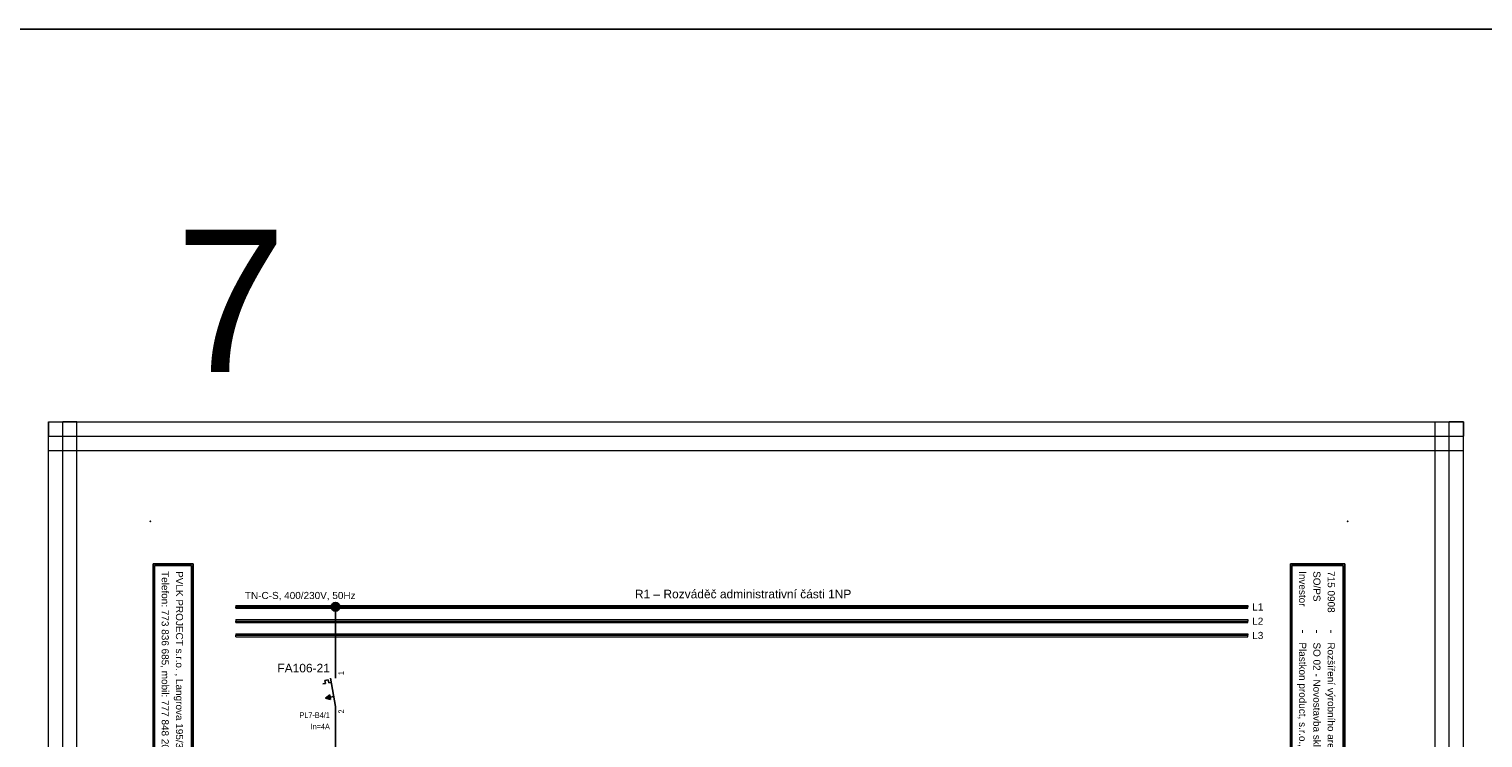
# Model space of a CAD drawing. Extents: x -9683 to -1855, y 4058 to 4698.
# Tile 24 of 50: x -6563 to -6053, y 4449 to 4698. Entities that reach past the tile are written whole.
import ezdxf
from ezdxf.enums import TextEntityAlignment as Align

# ---------------------------------------------------------------- set-up
doc = ezdxf.new("R2010")
doc.units = 0
doc.header["$MEASUREMENT"] = 0
for name, color, linetype in [('1-KRESBA', 7, 'Continuous'), ('__10-Popisy', 220, 'Continuous'), ('__Bílá', 7, 'Continuous'), ('__Oranžová', 30, 'Continuous'), ('__Vínová 220', 220, 'Continuous'), ('__Černá 250', 7, 'Continuous')]:
    doc.layers.add(name, color=color, linetype=linetype)
doc.styles.add('Arial', font='arial.ttf')

# ---------------------------------------------------------------- blocks, each defined once
blk = doc.blocks.new('BLK_Razítko_malé_pro_rozváděče')
at = {"layer": '__Bílá'}
for p, q in [((15, -1), (15, -20)), ((15, -1), (294, -1)), ((15.5, -1.5), (15.5, -19.5)), ((15.5, -1.5), (184.5, -1.5)), ((184.5, -1.5), (184.5, -19.5)), ((185, -1.5), (185, -19.5)), ((185, -1.5), (293.5, -1.5)), ((293.5, -19.5), (293.5, -1.5)), ((294, -20), (294, -1)), ((15, -20), (294, -20)), ((15.5, -19.5), (184.5, -19.5)), ((185, -19.5), (293.5, -19.5)), ((15, -405), (15, -419)), ((15, -405), (294, -405)), ((15.5, -405.5), (15.5, -418.5)), ((15.5, -405.5), (194.5, -405.5)), ((194.5, -405.5), (194.5, -418.5)), ((195, -405.5), (195, -418.5)), ((195, -405.5), (293.5, -405.5)), ((293.5, -405.5), (293.5, -418.5)), ((294, -405), (294, -419)), ((15, -419), (294, -419)), ((15.5, -418.5), (194.5, -418.5)), ((195, -418.5), (293.5, -418.5))]:
    blk.add_line(p, q, dxfattribs=at)
for p in [(0, 0), (300, 0), (0, -420), (300, -420)]:
    blk.add_point(p, dxfattribs=at)
at = {"layer": '__Bílá', "style": 'Arial'}
for s, height, p in [('Dokument', 2.5, (187, -7)), ('SO/PS', 2.5, (17.5, -12)), ('-', 3, (38, -7)), ('Vypracoval', 2.5, (187, -12)), ('-', 3, (210.5, -7)), ('Investor', 2.5, (17.5, -17)), ('-', 3, (38, -12)), ('Datum', 2.5, (187, -17)), ('-', 3, (210.5, -12)), ('-', 3, (38, -17)), ('-', 3, (210.5, -17)), ('PVLK PROJECT s.r.o. , Langrova 195/33,  787 01 Šumperk', 2.5, (17.5, -411)), ('Copyright © 2012 PVLK', 2.5, (197, -411)), ('Číslo dokumentu .....', 2.5, (197, -416)), ('Telefon: 773 836 685, mobil: 777 848 204, e-mail: %%Upavelka@pvlk.cz', 2.5, (17.5, -416))]:
    blk.add_text(s, height=height, dxfattribs=at).set_placement(p)
at = {"layer": '__Vínová 220', "char_height": 2.5, "attachment_point": 7, "style": 'Arial'}
for s, insert in [('715 0908', (17.5, -7)), ('Rozšíření výrobního areálu firmy PLASTKON PRODUCT, S.R.O.', (42.5, -7.75)), ('R1 – Rozváděč administrativní části 1NP', (215, -7.75)), ('SO 02 - Novostavba skladovací haly s administrativní budovou', (42.5, -12.75)), ('Miroslav Pavelka', (215, -12.75)), ('Plastkon product, s.r.o., Hlavní 147, Mikulovice 790 84', (42.5, -17.75)), ('06/2016', (215, -17.75))]:
    blk.add_mtext(s, dxfattribs=dict(at, insert=insert))
at = {"layer": '__Vínová 220', "style": 'Arial'}
blk.add_attdef('ČÍSLO', text='', height=4, dxfattribs=at).set_placement((290, -416), align=Align.RIGHT)
blk = doc.blocks.new('FEVA1462')
blk.add_hatch(color=256).paths.add_polyline_path([(-3.5, -2), (-2.06, -0.92), (-1.772, -2.504)])
for p, q in [((0, 5), (0, 10)), ((-4.448, 2.964), (-3.568, 3.124)), ((-3.752, 4.136), (-2.564, 4.352)), ((-3.752, 4.136), (-3.568, 3.124)), ((-2.564, 4.352), (-2.38, 3.34)), ((-2.38, 3.34), (-1.544, 3.492)), ((-1.818, 5), (0, -5)), ((-3.5, -2), (-2.06, -0.92)), ((-3.5, -2), (-0.64, -1.48)), ((-3.5, -2), (-1.772, -2.504)), ((-2.06, -0.92), (-1.772, -2.504)), ((0, -5), (0, -10))]:
    blk.add_line(p, q)
at = {"style": 'Arial', "width": 0.8}
blk.add_attdef('NO1', (3, 6), '', height=2, rotation=90, dxfattribs=at)
at = {"style": 'Arial'}
blk.add_attdef('POPIS', text='', height=3, dxfattribs=at).set_placement((-2, 7), align=Align.RIGHT)
at = {"style": 'Arial', "width": 0.8}
for tag, p in [('TYP', (-2, -9)), ('DOPLŇ1', (-2, -17)), ('PROUD', (-2, -13)), ('DOPLŇ2', (-2, -21))]:
    blk.add_attdef(tag, text='', height=2, dxfattribs=at).set_placement(p, align=Align.RIGHT)
blk.add_attdef('CO1', text='', height=2, rotation=90, dxfattribs=at).set_placement((3, -6), align=Align.RIGHT)
blk = doc.blocks.new('L0001A02')
at = {"linetype": 'Continuous'}
h = blk.add_hatch(color=256, dxfattribs=at)
edge = h.paths.add_edge_path()
edge.add_arc((0, 0), 1.5, 0, 360)
blk.add_circle((0, 0), 1.5)

msp = doc.modelspace()

# ---------------------------------------------------------------- linework, layer by layer
at = {"layer": '1-KRESBA'}
for p, q in [((-6455, 4475), (-6455, 4495)), ((-6455, 4420), (-6455, 4455))]:
    msp.add_line(p, q, dxfattribs=at)
at = {"layer": '1-KRESBA', "color": 3}
msp.add_lwpolyline([(-9683.45, 4697.61), (-1855.12, 4697.61), (-1855.12, 4057.66), (-9683.45, 4057.66)], close=True, dxfattribs=at)
at = {"layer": '__Oranžová', "lineweight": 0}
for p, q in [((-6490, 4495.5), (-6490, 4495)), ((-6490, 4495.5), (-6135, 4495.5)), ((-6490, 4494.5), (-6490, 4495)), ((-6490, 4495), (-6135, 4495)), ((-6490, 4494.5), (-6135, 4494.5)), ((-6135, 4495.5), (-6135, 4495)), ((-6135, 4494.5), (-6135, 4495)), ((-6490, 4490.5), (-6490, 4490)), ((-6490, 4490.5), (-6135, 4490.5)), ((-6490, 4489.5), (-6490, 4490)), ((-6490, 4490), (-6135, 4490)), ((-6490, 4489.5), (-6135, 4489.5)), ((-6135, 4490.5), (-6135, 4490)), ((-6135, 4489.5), (-6135, 4490)), ((-6490, 4485.5), (-6490, 4485)), ((-6490, 4485.5), (-6135, 4485.5)), ((-6490, 4484.5), (-6490, 4485)), ((-6490, 4485), (-6135, 4485)), ((-6490, 4484.5), (-6135, 4484.5)), ((-6135, 4485.5), (-6135, 4485)), ((-6135, 4484.5), (-6135, 4485))]:
    msp.add_line(p, q, dxfattribs=at)
at = {"layer": '__Vínová 220', "lineweight": 0}
for p, q in [((-6555.71, 4559.82), (-6555.71, 4554.82)), ((-6555.71, 4559.82), (-6059.31, 4559.82)), ((-6555.71, 4193.74), (-6555.71, 4559.82)), ((-6555.71, 4559.82), (-6550.71, 4559.82)), ((-6550.71, 4193.74), (-6550.71, 4559.82)), ((-6545.71, 4559.82), (-6550.71, 4559.82)), ((-6545.71, 4193.74), (-6545.71, 4559.82)), ((-6069.31, 4193.74), (-6069.31, 4559.82)), ((-6069.31, 4559.82), (-6064.31, 4559.82)), ((-6064.31, 4193.74), (-6064.31, 4559.82)), ((-6059.31, 4559.82), (-6064.31, 4559.82)), ((-6059.31, 4559.82), (-6059.31, 4554.82)), ((-6059.31, 4193.74), (-6059.31, 4559.82)), ((-6555.71, 4549.82), (-6555.71, 4554.82)), ((-6555.71, 4554.82), (-6059.31, 4554.82)), ((-6059.31, 4549.82), (-6059.31, 4554.82)), ((-6555.71, 4549.82), (-6059.31, 4549.82))]:
    msp.add_line(p, q, dxfattribs=at)

# ---------------------------------------------------------------- block references
at = {"layer": '1-KRESBA', "rotation": 270}
msp.add_blockref('BLK_Razítko_malé_pro_rozváděče', (-6100, 4525), dxfattribs=at).add_auto_attribs({'ČÍSLO': '22.7'})
at = {"layer": '1-KRESBA'}
msp.add_blockref('L0001A02', (-6455, 4495), dxfattribs=at)
at = {"layer": '__Černá 250'}
msp.add_blockref('FEVA1462', (-6455, 4465), dxfattribs=at).add_auto_attribs({'POPIS': 'FA106-21', 'TYP': 'PL7-B4/1', 'PROUD': 'In=4A', 'CO1': '2', 'NO1': '1'})

# ---------------------------------------------------------------- texts
at = {"layer": '__10-Popisy', "style": 'Arial'}
msp.add_text('7', height=50, dxfattribs=at).set_placement((-6511.15, 4577.31))
at = {"layer": '__Bílá', "insert": (-6349.99, 4497.93), "char_height": 3, "attachment_point": 7, "style": 'Arial'}
msp.add_mtext('R1 – Rozváděč administrativní části 1NP', dxfattribs=at)
at = {"layer": '__Oranžová', "lineweight": 0, "style": 'Arial'}
for s, p in [('TN-C-S, 400/230V, 50Hz', (-6486.79, 4497.71)), ('L1', (-6133.43, 4493.69)), ('L2', (-6133.43, 4488.69)), ('L3', (-6133.43, 4483.69))]:
    msp.add_text(s, height=2.5, dxfattribs=at).set_placement(p)

doc.saveas('drawing.dxf')
